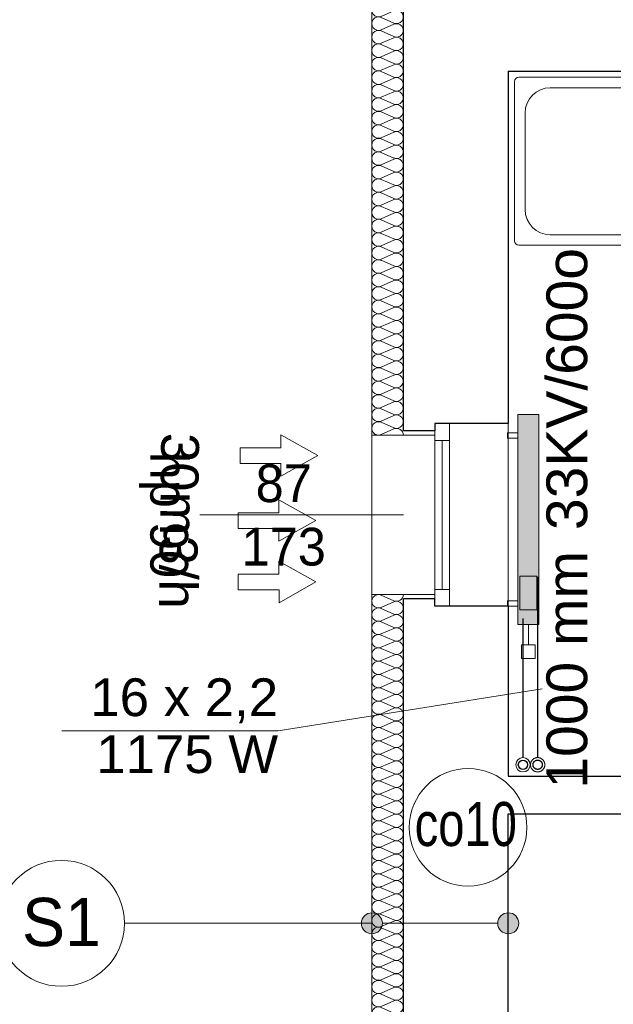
# Model space of a CAD drawing. Header units: millimetres. Extents: x -17429 to 155243, y -2908 to 188569.
# Tile 58 of 113: x -12739 to -9910, y 92619 to 97310. Entities that reach past the tile are written whole.
import ezdxf
from ezdxf.lldxf.tags import DXFTag

# ---------------------------------------------------------------- set-up
doc = ezdxf.new("R2010")
doc.units = ezdxf.units.MM
doc.header["$MEASUREMENT"] = 0
doc.linetypes.add('PHANTOM', pattern=[2.5, 1.25, -0.25, 0.25, -0.25, 0.25, -0.25])
doc.layers.get('0').update_dxf_attribs({"lineweight": 5})
for name, color, linetype in [('#opisy', 7, 'Continuous'), ('#podkład', 252, 'Continuous'), ('Arch ocieplenie', 252, 'Continuous'), ('Arch opisy', 252, 'Continuous'), ('INWENT wyposarzenie', 252, 'Continuous'), ('IS_Armatura_podłączeniowa_grz._dolnozas.', 255, 'SOLID'), ('IS_Armatura_Therm', 7, 'SOLID'), ('IS_Grafika', 7, 'SOLID'), ('IS_Grzejniki_Plan_rzut', 7, 'SOLID'), ('IS_Opisy_działek_Therm', 7, 'SOLID'), ('IS_Powrót', 5, 'DASH'), ('IS_Text_Odbiornikow_Therm', 7, 'Continuous'), ('IS_Zasilanie', 1, 'SOLID')]:
    doc.layers.add(name, color=color, linetype=linetype)
for name, color, linetype, lineweight in [('#piony', 7, 'Continuous', 5), ('Arch opisy_Nr_Pióra__1', 252, 'Continuous', 25), ('Arch opisy_Nr_Pióra__21', 252, 'Continuous', 13), ('INWENT OPISY_Nr_Pióra__21', 252, 'Continuous', 13), ('INWENT wyposarzenie_Nr_Pióra__5', 252, 'Continuous', 13), ('INWENT. OKNA_Nr_Pióra__5', 7, 'Continuous', 13), ('INWENT.ŚCIANY_Nr_Pióra__1', 252, 'Continuous', 25), ('INWENT.ŚCIANY_Nr_Pióra__21', 7, 'Continuous', 13)]:
    doc.layers.add(name, color=color, linetype=linetype, lineweight=lineweight)
doc.layers.add('arch izolacje_Nr_Pióra__3', color=7, linetype='Continuous', lineweight=13, true_color=0xff6600)
doc.layers.add('Arch ocieplenie_Nr_Pióra__22', color=7, linetype='Continuous', lineweight=9, true_color=0x7f7f7f)
doc.styles.add('ARIAL', font='arial.ttf', dxfattribs={"width": 0.75})
doc.styles.add('GENERATED_STYLE_2', font='txt')
doc.styles.add('GENERATED_STYLE_4', font='txt')
doc.styles.add('MtXpl_Arial', font='txt', dxfattribs={"height": 0.2})
doc.styles.get("Standard").update_dxf_attribs({"font": 'arial.ttf', "bigfont": 'BIGFONT.SHX'})
tags = doc.linetypes.add('DASH', pattern=[15, 10, -5]).pattern_tags.tags
tags[6:7] = [DXFTag(74, 4), DXFTag(75, 0), DXFTag(340, '0'), DXFTag(46, 0.0), DXFTag(50, 0.0), DXFTag(44, 0.0), DXFTag(45, 0.0)]
tags[4:5] = [DXFTag(74, 4), DXFTag(75, 0), DXFTag(340, '0'), DXFTag(46, 0.0), DXFTag(50, 0.0), DXFTag(44, 0.0), DXFTag(45, 0.0)]
tags = doc.linetypes.add('SOLID', pattern=[10, 10, 0]).pattern_tags.tags
tags[6:7] = [DXFTag(74, 4), DXFTag(75, 0), DXFTag(340, '0'), DXFTag(46, 0.0), DXFTag(50, 0.0), DXFTag(44, 0.0), DXFTag(45, 0.0)]
tags[4:5] = [DXFTag(74, 4), DXFTag(75, 0), DXFTag(340, '0'), DXFTag(46, 0.0), DXFTag(50, 0.0), DXFTag(44, 0.0), DXFTag(45, 0.0)]

# ---------------------------------------------------------------- blocks, each defined once
blk = doc.blocks.new('Izolacja cieplna 14_113', base_point=(-10910.9, 91465.9))
at = {"layer": 'Arch ocieplenie_Nr_Pióra__22', "linetype": 'Continuous'}
for p, q in [((-10955.6, 94541.8), (-11016.2, 94568.2)), ((-11016.2, 94510.1), (-10955.6, 94536.5)), ((-10955.6, 94478.5), (-11016.2, 94504.8)), ((-11016.2, 94446.8), (-10955.6, 94473.1)), ((-10955.6, 94415.1), (-11016.2, 94441.5)), ((-11016.2, 94383.4), (-10955.6, 94409.8)), ((-10955.6, 94351.7), (-11016.2, 94378.1)), ((-11016.2, 94320), (-10955.6, 94346.4)), ((-10955.6, 94288.4), (-11016.2, 94314.7)), ((-11016.2, 94256.7), (-10955.6, 94283)), ((-10955.6, 94225), (-11016.2, 94251.4)), ((-11016.2, 94193.3), (-10955.6, 94219.7)), ((-10955.6, 94161.6), (-11016.2, 94188)), ((-11016.2, 94129.9), (-10955.6, 94156.3)), ((-10955.6, 94098.3), (-11016.2, 94124.6)), ((-11016.2, 94066.6), (-10955.6, 94092.9)), ((-10955.6, 94034.9), (-11016.2, 94061.3)), ((-11016.2, 94003.2), (-10955.6, 94029.6)), ((-10955.6, 93971.5), (-11016.2, 93997.9)), ((-11016.2, 93939.8), (-10955.6, 93966.2)), ((-10955.6, 93908.2), (-11016.2, 93934.5)), ((-11016.2, 93876.5), (-10955.6, 93902.8)), ((-10955.6, 93844.8), (-11016.2, 93871.2)), ((-11016.2, 93813.1), (-10955.6, 93839.5)), ((-10955.6, 93781.4), (-11016.2, 93807.8)), ((-11016.2, 93749.7), (-10955.6, 93776.1)), ((-10955.6, 93718.1), (-11016.2, 93744.4)), ((-11016.2, 93686.4), (-10955.6, 93712.7)), ((-10955.6, 93654.7), (-11016.2, 93681)), ((-11016.2, 93623), (-10955.6, 93649.4)), ((-10955.6, 93591.3), (-11016.2, 93617.7)), ((-11016.2, 93559.6), (-10955.6, 93586)), ((-10955.6, 93528), (-11016.2, 93554.3)), ((-11016.2, 93496.3), (-10955.6, 93522.6)), ((-10955.6, 93464.6), (-11016.2, 93490.9)), ((-11016.2, 93432.9), (-10955.6, 93459.3)), ((-10955.6, 93401.2), (-11016.2, 93427.6)), ((-11016.2, 93369.5), (-10955.6, 93395.9)), ((-10955.6, 93337.9), (-11016.2, 93364.2)), ((-11016.2, 93306.2), (-10955.6, 93332.5)), ((-10955.6, 93274.5), (-11016.2, 93300.8)), ((-11016.2, 93242.8), (-10955.6, 93269.2)), ((-10955.6, 93211.1), (-11016.2, 93237.5)), ((-11016.2, 93179.4), (-10955.6, 93205.8)), ((-10955.6, 93147.8), (-11016.2, 93174.1)), ((-11016.2, 93116.1), (-10955.6, 93142.4)), ((-10955.6, 93084.4), (-11016.2, 93110.7)), ((-11016.2, 93052.7), (-10955.6, 93079.1)), ((-10955.6, 93021), (-11016.2, 93047.4)), ((-11016.2, 92989.3), (-10955.6, 93015.7)), ((-10955.6, 92957.6), (-11016.2, 92984)), ((-11016.2, 92926), (-10955.6, 92952.3)), ((-10955.6, 92894.3), (-11016.2, 92920.6)), ((-11016.2, 92862.6), (-10955.6, 92889)), ((-10955.6, 92830.9), (-11016.2, 92857.3)), ((-11016.2, 92799.2), (-10955.6, 92825.6)), ((-10955.6, 92767.5), (-11016.2, 92793.9)), ((-11016.2, 92735.9), (-10955.6, 92762.2)), ((-10955.6, 92704.2), (-11016.2, 92730.5)), ((-11016.2, 92672.5), (-10955.6, 92698.9)), ((-10955.6, 92640.8), (-11016.2, 92667.2)), ((-11016.2, 92609.1), (-10955.6, 92635.5)), ((-10955.6, 92577.4), (-11016.2, 92603.8)), ((-11016.2, 92545.8), (-10955.6, 92572.1)), ((-10955.6, 92514.1), (-11016.2, 92540.4)), ((-11016.2, 92482.4), (-10955.6, 92508.8)), ((-10955.6, 92450.7), (-11016.2, 92477.1)), ((-11016.2, 92419), (-10955.6, 92445.4)), ((-10955.6, 92387.3), (-11016.2, 92413.7)), ((-11016.2, 92355.7), (-10955.6, 92382)), ((-10955.6, 92324), (-11016.2, 92350.3)), ((-11016.2, 92292.3), (-10955.6, 92318.7)), ((-10955.6, 92260.6), (-11016.2, 92287)), ((-11016.2, 92228.9), (-10955.6, 92255.3)), ((-10955.6, 92197.2), (-11016.2, 92223.6)), ((-11016.2, 92165.6), (-10955.6, 92191.9)), ((-10955.6, 92133.9), (-11016.2, 92160.2)), ((-11016.2, 92102.2), (-10955.6, 92128.6)), ((-10955.6, 92070.5), (-11016.2, 92096.9)), ((-11016.2, 92038.8), (-10955.6, 92065.2)), ((-10955.6, 92007.1), (-11016.2, 92033.5)), ((-11016.2, 91975.5), (-10955.6, 92001.8)), ((-10955.6, 91943.8), (-11016.2, 91970.1)), ((-11016.2, 91912.1), (-10955.6, 91938.4)), ((-10955.6, 91880.4), (-11016.2, 91906.8)), ((-11016.2, 91848.7), (-10955.6, 91875.1)), ((-10955.6, 91817), (-11016.2, 91843.4)), ((-11016.2, 91785.4), (-10955.6, 91811.7)), ((-10955.6, 91753.7), (-11016.2, 91780)), ((-11016.2, 91722), (-10955.6, 91748.3)), ((-10955.6, 91690.3), (-11016.2, 91716.7)), ((-11016.2, 91658.6), (-10955.6, 91685)), ((-10955.6, 91626.9), (-11016.2, 91653.3)), ((-11016.2, 91595.3), (-10955.6, 91621.6)), ((-10955.6, 91563.6), (-11016.2, 91589.9)), ((-11016.2, 91531.9), (-10955.6, 91558.2)), ((-10955.6, 91500.2), (-11016.2, 91526.6)), ((-11016.2, 91468.5), (-10955.6, 91494.9))]:
    blk.add_line(p, q, dxfattribs=at)
for centre, start_param, end_param in [((-11029, 94539.2), 4.299595, 8.266775), ((-10942.8, 94570.9), 1.158004, 3.141593), ((-10942.8, 94507.5), 1.158004, 5.125183), ((-11029, 94475.8), 4.299595, 8.266775), ((-11029, 94412.4), 4.299595, 8.266775), ((-10942.8, 94444.1), 1.158004, 5.125183), ((-10942.8, 94380.8), 1.158004, 5.125183), ((-11029, 94349.1), 4.299595, 8.266775), ((-10942.8, 94317.4), 1.158004, 5.125183), ((-11029, 94285.7), 4.299595, 8.266775), ((-11029, 94222.3), 4.299595, 8.266775), ((-10942.8, 94254), 1.158004, 5.125183), ((-10942.8, 94190.6), 1.158004, 5.125183), ((-11029, 94159), 4.299595, 8.266775), ((-10942.8, 94127.3), 1.158004, 5.125183), ((-11029, 94095.6), 4.299595, 8.266775), ((-11029, 94032.2), 4.299595, 8.266775), ((-10942.8, 94063.9), 1.158004, 5.125183), ((-10942.8, 94000.5), 1.158004, 5.125183), ((-11029, 93968.9), 4.299595, 8.266775), ((-10942.8, 93937.2), 1.158004, 5.125183), ((-11029, 93905.5), 4.299595, 8.266775), ((-11029, 93842.1), 4.299595, 8.266775), ((-10942.8, 93873.8), 1.158004, 5.125183), ((-10942.8, 93810.4), 1.158004, 5.125183), ((-11029, 93778.8), 4.299595, 8.266775), ((-11029, 93715.4), 4.299595, 8.266775), ((-10942.8, 93747.1), 1.158004, 5.125183), ((-10942.8, 93683.7), 1.158004, 5.125183), ((-11029, 93652), 4.299595, 8.266775), ((-10942.8, 93620.3), 1.158004, 5.125183), ((-11029, 93588.7), 4.299595, 8.266775), ((-11029, 93525.3), 4.299595, 8.266775), ((-10942.8, 93557), 1.158004, 5.125183), ((-10942.8, 93493.6), 1.158004, 5.125183), ((-11029, 93461.9), 4.299595, 8.266775), ((-10942.8, 93430.2), 1.158004, 5.125183), ((-11029, 93398.6), 4.299595, 8.266775), ((-11029, 93335.2), 4.299595, 8.266775), ((-10942.8, 93366.9), 1.158004, 5.125183), ((-10942.8, 93303.5), 1.158004, 5.125183), ((-11029, 93271.8), 4.299595, 8.266775), ((-10942.8, 93240.1), 1.158004, 5.125183), ((-11029, 93208.5), 4.299595, 8.266775), ((-11029, 93145.1), 4.299595, 8.266775), ((-10942.8, 93176.8), 1.158004, 5.125183), ((-10942.8, 93113.4), 1.158004, 5.125183), ((-11029, 93081.7), 4.299595, 8.266775), ((-10942.8, 93050), 1.158004, 5.125183), ((-11029, 93018.4), 4.299595, 8.266775), ((-11029, 92955), 4.299595, 8.266775), ((-10942.8, 92986.7), 1.158004, 5.125183), ((-10942.8, 92923.3), 1.158004, 5.125183), ((-11029, 92891.6), 4.299595, 8.266775), ((-10942.8, 92859.9), 1.158004, 5.125183), ((-11029, 92828.3), 4.299595, 8.266775), ((-11029, 92764.9), 4.299595, 8.266775), ((-10942.8, 92796.6), 1.158004, 5.125183), ((-10942.8, 92733.2), 1.158004, 5.125183), ((-11029, 92701.5), 4.299595, 8.266775), ((-10942.8, 92669.8), 1.158004, 5.125183), ((-11029, 92638.2), 4.299595, 8.266775), ((-10942.8, 92606.5), 1.158004, 5.125183), ((-11029, 92574.8), 4.299595, 8.266775), ((-10942.8, 92543.1), 1.158004, 5.125183), ((-11029, 92511.4), 4.299595, 8.266775), ((-11029, 92448), 4.299595, 8.266775), ((-10942.8, 92479.7), 1.158004, 5.125183), ((-10942.8, 92416.4), 1.158004, 5.125183), ((-11029, 92384.7), 4.299595, 8.266775), ((-10942.8, 92353), 1.158004, 5.125183), ((-11029, 92321.3), 4.299595, 8.266775), ((-11029, 92257.9), 4.299595, 8.266775), ((-10942.8, 92289.6), 1.158004, 5.125183), ((-10942.8, 92226.3), 1.158004, 5.125183), ((-11029, 92194.6), 4.299595, 8.266775), ((-10942.8, 92162.9), 1.158004, 5.125183), ((-11029, 92131.2), 4.299595, 8.266775), ((-11029, 92067.8), 4.299595, 8.266775), ((-10942.8, 92099.5), 1.158004, 5.125183), ((-10942.8, 92036.2), 1.158004, 5.125183), ((-11029, 92004.5), 4.299595, 8.266775), ((-10942.8, 91972.8), 1.158004, 5.125183), ((-11029, 91941.1), 4.299595, 8.266775), ((-11029, 91877.7), 4.299595, 8.266775), ((-10942.8, 91909.4), 1.158004, 5.125183), ((-10942.8, 91846.1), 1.158004, 5.125183), ((-11029, 91814.4), 4.299595, 8.266775), ((-10942.8, 91782.7), 1.158004, 5.125183), ((-11029, 91751), 4.299595, 8.266775), ((-11029, 91687.6), 4.299595, 8.266775), ((-10942.8, 91719.3), 1.158004, 5.125183), ((-10942.8, 91656), 1.158004, 5.125183), ((-11029, 91624.3), 4.299595, 8.266775), ((-10942.8, 91592.6), 1.158004, 5.125183), ((-11029, 91560.9), 4.299595, 8.266775), ((-11029, 91497.5), 4.299595, 8.266775), ((-10942.8, 91529.2), 1.158004, 5.125183), ((-10942.8, 91465.9), 3.141593, 5.125182)]:
    blk.add_ellipse(centre, major_axis=(-31.9, 0), ratio=0.993165, start_param=start_param, end_param=end_param, dxfattribs=at)
blk = doc.blocks.new('Izolacja cieplna 14_114', base_point=(-10910.9, 95330.9))
at = {"layer": 'Arch ocieplenie_Nr_Pióra__22', "linetype": 'Continuous'}
for p, q in [((-10955.6, 99351.4), (-11016.2, 99378.2)), ((-11016.2, 99319.3), (-10955.6, 99346)), ((-10955.6, 99287.1), (-11016.2, 99313.9)), ((-11016.2, 99255), (-10955.6, 99281.7)), ((-10955.6, 99222.8), (-11016.2, 99249.6)), ((-11016.2, 99190.7), (-10955.6, 99217.4)), ((-10955.6, 99158.6), (-11016.2, 99185.3)), ((-11016.2, 99126.4), (-10955.6, 99153.2)), ((-10955.6, 99094.3), (-11016.2, 99121)), ((-11016.2, 99062.1), (-10955.6, 99088.9)), ((-10955.6, 99030), (-11016.2, 99056.7)), ((-11016.2, 98997.8), (-10955.6, 99024.6)), ((-10955.6, 98965.7), (-11016.2, 98992.4)), ((-11016.2, 98933.6), (-10955.6, 98960.3)), ((-10955.6, 98901.4), (-11016.2, 98928.2)), ((-11016.2, 98869.3), (-10955.6, 98896)), ((-10955.6, 98837.1), (-11016.2, 98863.9)), ((-11016.2, 98805), (-10955.6, 98831.7)), ((-10955.6, 98772.8), (-11016.2, 98799.6)), ((-11016.2, 98740.7), (-10955.6, 98767.4)), ((-10955.6, 98708.6), (-11016.2, 98735.3)), ((-11016.2, 98676.4), (-10955.6, 98703.2)), ((-10955.6, 98644.3), (-11016.2, 98671)), ((-11016.2, 98612.1), (-10955.6, 98638.9)), ((-10955.6, 98580), (-11016.2, 98606.7)), ((-11016.2, 98547.8), (-10955.6, 98574.6)), ((-10955.6, 98515.7), (-11016.2, 98542.4)), ((-11016.2, 98483.6), (-10955.6, 98510.3)), ((-10955.6, 98451.4), (-11016.2, 98478.2)), ((-11016.2, 98419.3), (-10955.6, 98446)), ((-10955.6, 98387.1), (-11016.2, 98413.9)), ((-11016.2, 98355), (-10955.6, 98381.7)), ((-10955.6, 98322.8), (-11016.2, 98349.6)), ((-11016.2, 98290.7), (-10955.6, 98317.4)), ((-10955.6, 98258.6), (-11016.2, 98285.3)), ((-11016.2, 98226.4), (-10955.6, 98253.2)), ((-10955.6, 98194.3), (-11016.2, 98221)), ((-11016.2, 98162.1), (-10955.6, 98188.9)), ((-10955.6, 98130), (-11016.2, 98156.7)), ((-11016.2, 98097.8), (-10955.6, 98124.6)), ((-10955.6, 98065.7), (-11016.2, 98092.4)), ((-11016.2, 98033.6), (-10955.6, 98060.3)), ((-10955.6, 98001.4), (-11016.2, 98028.2)), ((-11016.2, 97969.3), (-10955.6, 97996)), ((-10955.6, 97937.1), (-11016.2, 97963.9)), ((-11016.2, 97905), (-10955.6, 97931.7)), ((-10955.6, 97872.8), (-11016.2, 97899.6)), ((-11016.2, 97840.7), (-10955.6, 97867.4)), ((-10955.6, 97808.6), (-11016.2, 97835.3)), ((-11016.2, 97776.4), (-10955.6, 97803.2)), ((-10955.6, 97744.3), (-11016.2, 97771)), ((-11016.2, 97712.1), (-10955.6, 97738.9)), ((-10955.6, 97680), (-11016.2, 97706.7)), ((-11016.2, 97647.8), (-10955.6, 97674.6)), ((-10955.6, 97615.7), (-11016.2, 97642.4)), ((-11016.2, 97583.6), (-10955.6, 97610.3)), ((-10955.6, 97551.4), (-11016.2, 97578.2)), ((-11016.2, 97519.3), (-10955.6, 97546)), ((-10955.6, 97487.1), (-11016.2, 97513.9)), ((-11016.2, 97455), (-10955.6, 97481.7)), ((-10955.6, 97422.8), (-11016.2, 97449.6)), ((-11016.2, 97390.7), (-10955.6, 97417.4)), ((-10955.6, 97358.6), (-11016.2, 97385.3)), ((-11016.2, 97326.4), (-10955.6, 97353.2)), ((-10955.6, 97294.3), (-11016.2, 97321)), ((-11016.2, 97262.1), (-10955.6, 97288.9)), ((-10955.6, 97230), (-11016.2, 97256.7)), ((-11016.2, 97197.8), (-10955.6, 97224.6)), ((-10955.6, 97165.7), (-11016.2, 97192.4)), ((-11016.2, 97133.6), (-10955.6, 97160.3)), ((-10955.6, 97101.4), (-11016.2, 97128.2)), ((-11016.2, 97069.3), (-10955.6, 97096)), ((-10955.6, 97037.1), (-11016.2, 97063.9)), ((-11016.2, 97005), (-10955.6, 97031.7)), ((-10955.6, 96972.8), (-11016.2, 96999.6)), ((-11016.2, 96940.7), (-10955.6, 96967.4)), ((-10955.6, 96908.6), (-11016.2, 96935.3)), ((-11016.2, 96876.4), (-10955.6, 96903.2)), ((-10955.6, 96844.3), (-11016.2, 96871)), ((-11016.2, 96812.1), (-10955.6, 96838.9)), ((-10955.6, 96780), (-11016.2, 96806.7)), ((-11016.2, 96747.8), (-10955.6, 96774.6)), ((-10955.6, 96715.7), (-11016.2, 96742.4)), ((-11016.2, 96683.6), (-10955.6, 96710.3)), ((-10955.6, 96651.4), (-11016.2, 96678.2)), ((-11016.2, 96619.3), (-10955.6, 96646)), ((-10955.6, 96587.1), (-11016.2, 96613.9)), ((-11016.2, 96555), (-10955.6, 96581.7)), ((-10955.6, 96522.8), (-11016.2, 96549.6)), ((-11016.2, 96490.7), (-10955.6, 96517.4)), ((-10955.6, 96458.6), (-11016.2, 96485.3)), ((-11016.2, 96426.4), (-10955.6, 96453.2)), ((-10955.6, 96394.3), (-11016.2, 96421)), ((-11016.2, 96362.1), (-10955.6, 96388.9)), ((-10955.6, 96330), (-11016.2, 96356.7)), ((-11016.2, 96297.8), (-10955.6, 96324.6)), ((-10955.6, 96265.7), (-11016.2, 96292.4)), ((-11016.2, 96233.6), (-10955.6, 96260.3)), ((-10955.6, 96201.4), (-11016.2, 96228.2)), ((-11016.2, 96169.3), (-10955.6, 96196)), ((-10955.6, 96137.1), (-11016.2, 96163.9)), ((-11016.2, 96105), (-10955.6, 96131.7)), ((-10955.6, 96072.8), (-11016.2, 96099.6)), ((-11016.2, 96040.7), (-10955.6, 96067.4)), ((-10955.6, 96008.6), (-11016.2, 96035.3)), ((-11016.2, 95976.4), (-10955.6, 96003.2)), ((-10955.6, 95944.3), (-11016.2, 95971)), ((-11016.2, 95912.1), (-10955.6, 95938.9)), ((-10955.6, 95880), (-11016.2, 95906.7)), ((-11016.2, 95847.8), (-10955.6, 95874.6)), ((-10955.6, 95815.7), (-11016.2, 95842.4)), ((-11016.2, 95783.6), (-10955.6, 95810.3)), ((-10955.6, 95751.4), (-11016.2, 95778.2)), ((-11016.2, 95719.3), (-10955.6, 95746)), ((-10955.6, 95687.1), (-11016.2, 95713.9)), ((-11016.2, 95655), (-10955.6, 95681.7)), ((-10955.6, 95622.8), (-11016.2, 95649.6)), ((-11016.2, 95590.7), (-10955.6, 95617.4)), ((-10955.6, 95558.6), (-11016.2, 95585.3)), ((-11016.2, 95526.4), (-10955.6, 95553.2)), ((-10955.6, 95494.3), (-11016.2, 95521)), ((-11016.2, 95462.1), (-10955.6, 95488.9)), ((-10955.6, 95430), (-11016.2, 95456.7)), ((-11016.2, 95397.8), (-10955.6, 95424.6)), ((-10955.6, 95365.7), (-11016.2, 95392.4)), ((-11016.2, 95333.6), (-10955.6, 95360.3))]:
    blk.add_line(p, q, dxfattribs=at)
for centre, start_param, end_param in [((-11029, 99348.7), 5.870392, 9.837571), ((-10942.8, 99380.9), 2.7288, 4.712389), ((-11029, 99284.4), 5.870392, 9.837571), ((-10942.8, 99316.6), 2.7288, 6.695979), ((-10942.8, 99252.3), 2.7288, 6.695979), ((-11029, 99220.1), 5.870392, 9.837571), ((-11029, 99155.9), 5.870392, 9.837571), ((-10942.8, 99188), 2.7288, 6.695979), ((-10942.8, 99123.7), 2.7288, 6.695979), ((-11029, 99091.6), 5.870392, 9.837571), ((-10942.8, 99059.4), 2.7288, 6.695979), ((-11029, 99027.3), 5.870392, 9.837571), ((-11029, 98963), 5.870392, 9.837571), ((-10942.8, 98995.1), 2.7288, 6.695979), ((-10942.8, 98930.9), 2.7288, 6.695979), ((-11029, 98898.7), 5.870392, 9.837571), ((-10942.8, 98866.6), 2.7288, 6.695979), ((-11029, 98834.4), 5.870392, 9.837571), ((-11029, 98770.1), 5.870392, 9.837571), ((-10942.8, 98802.3), 2.7288, 6.695979), ((-10942.8, 98738), 2.7288, 6.695979), ((-11029, 98705.9), 5.870392, 9.837571), ((-10942.8, 98673.7), 2.7288, 6.695979), ((-11029, 98641.6), 5.870392, 9.837571), ((-10942.8, 98609.4), 2.7288, 6.695979), ((-11029, 98577.3), 5.870392, 9.837571), ((-10942.8, 98545.1), 2.7288, 6.695979), ((-11029, 98513), 5.870392, 9.837571), ((-11029, 98448.7), 5.870392, 9.837571), ((-10942.8, 98480.9), 2.7288, 6.695979), ((-10942.8, 98416.6), 2.7288, 6.695979), ((-11029, 98384.4), 5.870392, 9.837571), ((-10942.8, 98352.3), 2.7288, 6.695979), ((-11029, 98320.1), 5.870392, 9.837571), ((-11029, 98255.9), 5.870392, 9.837571), ((-10942.8, 98288), 2.7288, 6.695979), ((-10942.8, 98223.7), 2.7288, 6.695979), ((-11029, 98191.6), 5.870392, 9.837571), ((-10942.8, 98159.4), 2.7288, 6.695979), ((-11029, 98127.3), 5.870392, 9.837571), ((-10942.8, 98095.1), 2.7288, 6.695979), ((-11029, 98063), 5.870392, 9.837571), ((-10942.8, 98030.9), 2.7288, 6.695979), ((-11029, 97998.7), 5.870392, 9.837571), ((-11029, 97934.4), 5.870392, 9.837571), ((-10942.8, 97966.6), 2.7288, 6.695979), ((-10942.8, 97902.3), 2.7288, 6.695979), ((-11029, 97870.1), 5.870392, 9.837571), ((-10942.8, 97838), 2.7288, 6.695979), ((-11029, 97805.9), 5.870392, 9.837571), ((-11029, 97741.6), 5.870392, 9.837571), ((-10942.8, 97773.7), 2.7288, 6.695979), ((-10942.8, 97709.4), 2.7288, 6.695979), ((-11029, 97677.3), 5.870392, 9.837571), ((-10942.8, 97645.1), 2.7288, 6.695979), ((-11029, 97613), 5.870392, 9.837571), ((-11029, 97548.7), 5.870392, 9.837571), ((-10942.8, 97580.9), 2.7288, 6.695979), ((-10942.8, 97516.6), 2.7288, 6.695979), ((-11029, 97484.4), 5.870392, 9.837571), ((-11029, 97420.1), 5.870392, 9.837571), ((-10942.8, 97452.3), 2.7288, 6.695979), ((-10942.8, 97388), 2.7288, 6.695979), ((-11029, 97355.9), 5.870392, 9.837571), ((-10942.8, 97323.7), 2.7288, 6.695979), ((-11029, 97291.6), 5.870392, 9.837571), ((-11029, 97227.3), 5.870392, 9.837571), ((-10942.8, 97259.4), 2.7288, 6.695979), ((-10942.8, 97195.1), 2.7288, 6.695979), ((-11029, 97163), 5.870392, 9.837571), ((-10942.8, 97130.9), 2.7288, 6.695979), ((-11029, 97098.7), 5.870392, 9.837571), ((-11029, 97034.4), 5.870392, 9.837571), ((-10942.8, 97066.6), 2.7288, 6.695979), ((-10942.8, 97002.3), 2.7288, 6.695979), ((-11029, 96970.1), 5.870392, 9.837571), ((-10942.8, 96938), 2.7288, 6.695979), ((-11029, 96905.9), 5.870392, 9.837571), ((-10942.8, 96873.7), 2.7288, 6.695979), ((-11029, 96841.6), 5.870392, 9.837571), ((-10942.8, 96809.4), 2.7288, 6.695979), ((-11029, 96777.3), 5.870392, 9.837571), ((-11029, 96713), 5.870392, 9.837571), ((-10942.8, 96745.1), 2.7288, 6.695979), ((-10942.8, 96680.9), 2.7288, 6.695979), ((-11029, 96648.7), 5.870392, 9.837571), ((-10942.8, 96616.6), 2.7288, 6.695979), ((-11029, 96584.4), 5.870392, 9.837571), ((-11029, 96520.1), 5.870392, 9.837571), ((-10942.8, 96552.3), 2.7288, 6.695979), ((-10942.8, 96488), 2.7288, 6.695979), ((-11029, 96455.9), 5.870392, 9.837571), ((-10942.8, 96423.7), 2.7288, 6.695979), ((-11029, 96391.6), 5.870392, 9.837571), ((-10942.8, 96359.4), 2.7288, 6.695979), ((-11029, 96327.3), 5.870392, 9.837571), ((-10942.8, 96295.1), 2.7288, 6.695979), ((-11029, 96263), 5.870392, 9.837571), ((-11029, 96198.7), 5.870392, 9.837571), ((-10942.8, 96230.9), 2.7288, 6.695979), ((-10942.8, 96166.6), 2.7288, 6.695979), ((-11029, 96134.4), 5.870392, 9.837571), ((-10942.8, 96102.3), 2.7288, 6.695979), ((-11029, 96070.1), 5.870392, 9.837571), ((-11029, 96005.9), 5.870392, 9.837571), ((-10942.8, 96038), 2.7288, 6.695979), ((-10942.8, 95973.7), 2.7288, 6.695979), ((-11029, 95941.6), 5.870392, 9.837571), ((-10942.8, 95909.4), 2.7288, 6.695979), ((-11029, 95877.3), 5.870392, 9.837571), ((-11029, 95813), 5.870392, 9.837571), ((-10942.8, 95845.1), 2.7288, 6.695979), ((-10942.8, 95780.9), 2.7288, 6.695979), ((-11029, 95748.7), 5.870392, 9.837571), ((-11029, 95684.4), 5.870392, 9.837571), ((-10942.8, 95716.6), 2.7288, 6.695979), ((-10942.8, 95652.3), 2.7288, 6.695979), ((-11029, 95620.1), 5.870392, 9.837571), ((-10942.8, 95588), 2.7288, 6.695979), ((-11029, 95555.9), 5.870392, 9.837571), ((-11029, 95491.6), 5.870392, 9.837571), ((-10942.8, 95523.7), 2.7288, 6.695979), ((-10942.8, 95459.4), 2.7288, 6.695979), ((-11029, 95427.3), 5.870392, 9.837571), ((-10942.8, 95395.1), 2.7288, 6.695979), ((-11029, 95363), 5.870392, 9.837571), ((-10942.8, 95330.9), 4.712389, 6.695979)]:
    blk.add_ellipse(centre, major_axis=(0, 32.1), ratio=0.992498, start_param=start_param, end_param=end_param, dxfattribs=at)
blk = doc.blocks.new('Symbol Brodzik 14_238', base_point=(-10380.9, 97035.9))
at = {"layer": 'INWENT wyposarzenie_Nr_Pióra__5', "color": 252, "linetype": 'Continuous'}
for p, q in [((-10360.9, 97035.8), (-9600.9, 97035.8)), ((-10380.9, 96255.8), (-10380.9, 97015.8)), ((-10210.9, 96985.8), (-9750.9, 96985.8)), ((-9580.9, 96255.8), (-9580.9, 97015.8)), ((-10330.9, 96405.8), (-10330.9, 96865.8)), ((-9792.3, 96838.2), (-9792.3, 96869.9)), ((-9630.9, 96405.8), (-9630.9, 96865.8)), ((-9806.1, 96824.4), (-9837.8, 96824.4)), ((-9792.3, 96778.9), (-9792.3, 96810.6)), ((-9746.8, 96824.4), (-9778.5, 96824.4)), ((-10210.9, 96285.8), (-9750.9, 96285.8)), ((-10360.9, 96235.8), (-9600.9, 96235.8))]:
    blk.add_line(p, q, dxfattribs=at)
for radius in [35, 25]:
    blk.add_circle((-9792.3, 96824.4), radius, dxfattribs=at)
for centre, radius, start, end in [((-10360.9, 97015.8), 20, 90, 180), ((-9600.9, 97015.8), 20, 0, 90), ((-10210.9, 96865.8), 120, 90, 180), ((-9750.9, 96865.8), 120, 0, 90), ((-10210.9, 96405.8), 120, 180, 270), ((-9750.9, 96405.8), 120, 270, 0), ((-10360.9, 96255.8), 20, 180, 270), ((-9600.9, 96255.8), 20, 270, 0)]:
    blk.add_arc(centre, radius, start, end, dxfattribs=at)
blk = doc.blocks.new('Linia_106', base_point=(-11060.9, 93004.8))
at = {"layer": 'Arch opisy_Nr_Pióra__21', "linetype": 'Continuous'}
blk.add_line((-11060.9, 93004.8), (-12240, 93004.8), dxfattribs=at)
blk.add_circle((-12540, 93004.8), 300, dxfattribs=at)
blk = doc.blocks.new('Linia_107', base_point=(-10410.9, 93004.8))
at = {"layer": 'Arch opisy_Nr_Pióra__21', "linetype": 'Continuous'}
for points in [[(-11010.9, 93004.8), (-11014.7, 93023.9), (-11025.6, 93040.2), (-11041.8, 93051), (-11060.9, 93054.8), (-11080.1, 93051), (-11096.3, 93040.2), (-11107.1, 93023.9), (-11110.9, 93004.8), (-11107.1, 92985.7), (-11096.3, 92969.5), (-11080.1, 92958.6), (-11060.9, 92954.8), (-11041.8, 92958.6), (-11025.6, 92969.5), (-11014.7, 92985.7)], [(-10360.9, 93004.8), (-10364.7, 93023.9), (-10375.6, 93040.2), (-10391.8, 93051), (-10410.9, 93054.8), (-10430.1, 93051), (-10446.3, 93040.2), (-10457.1, 93023.9), (-10460.9, 93004.8), (-10457.1, 92985.7), (-10446.3, 92969.5), (-10430.1, 92958.6), (-10410.9, 92954.8), (-10391.8, 92958.6), (-10375.6, 92969.5), (-10364.7, 92985.7)]]:
    blk.add_hatch(color=256, dxfattribs=at).paths.add_polyline_path(points, flags=0)
blk.add_line((-10460.9, 93004.8), (-11010.9, 93004.8), dxfattribs=at)
for centre in [(-11060.9, 93004.8), (-10410.9, 93004.8)]:
    blk.add_circle(centre, 50, dxfattribs=at)
blk = doc.blocks.new('parter')
at = {"layer": 'arch izolacje_Nr_Pióra__3', "color": 252, "linetype": 'Continuous'}
for p, q in [((-11060.9, 91315.9), (-11060.9, 103245.9)), ((-11060.9, 95330.9), (-11060.9, 99430.9)), ((-10760.9, 95330.9), (-11060.9, 95330.9)), ((-11060.9, 91315.9), (-11060.9, 94570.9)), ((-11060.9, 94570.9), (-10760.9, 94570.9))]:
    blk.add_line(p, q, dxfattribs=at)
at = {"layer": 'INWENT OPISY_Nr_Pióra__21', "color": 252, "linetype": 'Continuous'}
blk.add_line((-10910.9, 94950.9), (-11880.9, 94950.9), dxfattribs=at)
at = {"layer": 'INWENT. OKNA_Nr_Pióra__5', "color": 252, "linetype": 'Continuous'}
for p, q in [((-10760.9, 95385.9), (-10760.9, 94515.9)), ((-10760.9, 95385.9), (-10690.9, 95385.9)), ((-10690.9, 94515.9), (-10690.9, 95385.9)), ((-10760.9, 95305.9), (-10690.9, 95305.9)), ((-10725.9, 95305.9), (-10725.9, 94595.9)), ((-10760.9, 94595.9), (-10690.9, 94595.9)), ((-10760.9, 94515.9), (-10690.9, 94515.9))]:
    blk.add_line(p, q, dxfattribs=at)
at = {"layer": 'INWENT.ŚCIANY_Nr_Pióra__1', "color": 252, "linetype": 'Continuous'}
for p, q in [((-10910.9, 95350.9), (-10910.9, 99410.9)), ((-10410.9, 97065.9), (-10410.9, 95385.9)), ((-10410.9, 97065.9), (-9535.9, 97065.9)), ((-10410.9, 95385.9), (-10760.9, 95385.9)), ((-10760.9, 95385.9), (-10760.9, 95350.9)), ((-10760.9, 95350.9), (-10910.9, 95350.9)), ((-10760.9, 94550.9), (-10910.9, 94550.9)), ((-10910.9, 91465.9), (-10910.9, 94550.9)), ((-10760.9, 94515.9), (-10760.9, 94550.9)), ((-10410.9, 94515.9), (-10760.9, 94515.9)), ((-10410.9, 94515.9), (-10410.9, 93705.9)), ((-10410.9, 93705.9), (-6725.9, 93705.9)), ((-10410.9, 91965.9), (-10410.9, 93525.9)), ((-10410.9, 93525.9), (-6485.9, 93525.9))]:
    blk.add_line(p, q, dxfattribs=at)
at = {"layer": 'INWENT.ŚCIANY_Nr_Pióra__21', "color": 252, "linetype": 'Continuous'}
blk.add_line((-10410.9, 94515.9), (-10410.9, 95385.9), dxfattribs=at)
at = {"layer": 'Arch ocieplenie', "color": 252, "linetype": 'Continuous', "lineweight": 9}
for name, p in [('Izolacja cieplna 14_114', (-10910.9, 95330.9)), ('Izolacja cieplna 14_113', (-10910.9, 91465.9))]:
    blk.add_blockref(name, p, dxfattribs=at)
at = {"layer": 'Arch opisy', "color": 252, "linetype": 'Continuous'}
for name, p in [('Linia_106', (-11060.9, 93004.8)), ('Linia_107', (-10410.9, 93004.8))]:
    blk.add_blockref(name, p, dxfattribs=at)
at = {"layer": 'INWENT wyposarzenie', "color": 252, "linetype": 'Continuous', "lineweight": 9}
blk.add_blockref('Symbol Brodzik 14_238', (-10380.9, 97035.9), dxfattribs=at)
at = {"layer": 'Arch opisy_Nr_Pióra__1', "color": 252, "linetype": 'Continuous', "insert": (-12540, 93126.2), "char_height": 230, "attachment_point": 2, "style": 'GENERATED_STYLE_4'}
blk.add_mtext('{S1}', dxfattribs=at)
at = {"layer": 'INWENT OPISY_Nr_Pióra__21', "color": 252, "linetype": 'Continuous', "insert": (-11936.6, 94950.9), "char_height": 180, "attachment_point": 2, "rotation": 270, "style": 'GENERATED_STYLE_2'}
blk.add_mtext('{hp 90}', dxfattribs=at)
at = {"layer": 'INWENT OPISY_Nr_Pióra__21', "color": 252, "linetype": 'Continuous', "insert": (-11480.9, 95191.7), "char_height": 180, "width": 1346.334, "attachment_point": 2, "line_spacing_factor": 1.007146, "style": 'GENERATED_STYLE_2'}
blk.add_mtext('{87\\P173}', dxfattribs=at)
blk = doc.blocks.new('E210168')
at = {"color": 7, "lineweight": 13}
for p, q in [((19.41, 19.75), (19.41, 13.6)), ((19.41, 19.75), (36.98, 9.88)), ((19.41, 0), (36.98, 9.88)), ((19.41, 6.15), (19.41, 0))]:
    blk.add_line(p, q, dxfattribs=at)
blk.add_lwpolyline([(19.41, 13.6), (0, 13.6), (0, 6.15), (19.41, 6.15)], dxfattribs=at)

msp = doc.modelspace()

# ---------------------------------------------------------------- linework, layer by layer
at = {"layer": '#piony', "color": 7}
msp.add_circle((-10602.5, 93462), 280.2, dxfattribs=at)
at = {"layer": 'IS_Armatura_podłączeniowa_grz._dolnozas.', "color": 7, "lineweight": 0, "ltscale": 10}
for p, q in [((-10355.1, 94658.6), (-10355.1, 94498.6)), ((-10275.1, 94658.6), (-10355.1, 94658.6)), ((-10275.1, 94498.6), (-10275.1, 94658.6)), ((-10355.1, 94498.6), (-10275.1, 94498.6))]:
    msp.add_line(p, q, dxfattribs=at)
at = {"layer": 'IS_Armatura_Therm', "color": 7, "lineweight": 0, "ltscale": 10}
for p, q in [((-10315.1, 94428.6), (-10315.1, 94331.1)), ((-10347.6, 94331.1), (-10347.6, 94266.1)), ((-10282.6, 94331.1), (-10347.6, 94331.1)), ((-10282.6, 94266.1), (-10282.6, 94331.1)), ((-10347.6, 94266.1), (-10282.6, 94266.1))]:
    msp.add_line(p, q, dxfattribs=at)
at = {"layer": 'IS_Grzejniki_Plan_rzut', "color": 252, "lineweight": 0, "ltscale": 10}
for p, q in [((-10365.1, 95428.6), (-10365.1, 94428.6)), ((-10265.1, 95428.6), (-10365.1, 95428.6)), ((-10265.1, 94428.6), (-10265.1, 95428.6)), ((-10365.1, 95341.1), (-10415.1, 95341.1)), ((-10415.1, 95341.1), (-10415.1, 95316.1)), ((-10415.1, 95316.1), (-10365.1, 95316.1)), ((-10415.1, 94516.1), (-10415.1, 94541.1)), ((-10415.1, 94541.1), (-10365.1, 94541.1)), ((-10365.1, 94516.1), (-10415.1, 94516.1)), ((-10365.1, 94428.6), (-10265.1, 94428.6))]:
    msp.add_line(p, q, dxfattribs=at)
at = {"layer": 'IS_Grzejniki_Plan_rzut', "color": 252, "linetype": 'Continuous', "lineweight": 0, "ltscale": 10, "extrusion": (0, 0, -1)}
for points in [[(10265.1, 94428.6), (10365.1, 95428.6), (10365.1, 94428.6)], [(10365.1, 95428.6), (10265.1, 94428.6), (10265.1, 95428.6)]]:
    msp.add_solid(points, dxfattribs=at)
at = {"layer": 'IS_Opisy_działek_Therm', "color": 7, "lineweight": 5, "ltscale": 10}
for p, q in [((-10249.4, 94121.8), (-11507.6, 93922.5)), ((-11507.6, 93922.5), (-12537.6, 93922.5))]:
    msp.add_line(p, q, dxfattribs=at)
at = {"layer": 'IS_Powrót', "color": 5, "lineweight": 30, "ltscale": 20}
msp.add_line((-10340.9, 94456.5), (-10340.9, 93794.4), dxfattribs=at)
at = {"layer": 'IS_Powrót', "color": 5, "lineweight": 0, "ltscale": 20}
msp.add_circle((-10340.9, 93760.4), 34.1, dxfattribs=at)
at = {"layer": 'IS_Powrót', "color": 5, "lineweight": 30, "ltscale": 20}
msp.add_circle((-10340.9, 93760.4), 22.1, dxfattribs=at)
at = {"layer": 'IS_Zasilanie', "color": 1, "lineweight": 30, "ltscale": 10}
msp.add_line((-10270.9, 94656.5), (-10270.9, 93794.4), dxfattribs=at)
at = {"layer": 'IS_Zasilanie', "color": 1, "linetype": 'PHANTOM', "lineweight": 0, "ltscale": 250}
msp.add_circle((-10270.9, 93760.4), 34.1, dxfattribs=at)
at = {"layer": 'IS_Zasilanie', "color": 1, "linetype": 'PHANTOM', "lineweight": 30, "ltscale": 250}
msp.add_circle((-10270.9, 93760.4), 22.1, dxfattribs=at)

# ---------------------------------------------------------------- block references
at = {"layer": '#podkład'}
msp.add_blockref('parter', (0, 0), dxfattribs=at)
at = {"color": 7, "lineweight": 5, "xscale": 10, "yscale": 10, "zscale": 10, "rotation": 0.0966492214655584}
for p in [(-11688, 95134.3), (-11697.8, 94824.6), (-11697.3, 94532.3)]:
    msp.add_blockref('E210168', p, dxfattribs=at)

# ---------------------------------------------------------------- texts
at = {"layer": '#opisy', "color": 7, "lineweight": 0, "style": 'ARIAL'}
msp.add_text('30m3/h', height=180, rotation=269.2172, dxfattribs=at).set_placement((-12063.8, 95343, 139.7))
at = {"layer": 'IS_Grafika', "color": 7, "lineweight": 5, "ltscale": 10, "style": 'MtXpl_Arial', "width": 0.8}
msp.add_text('co10', height=210, dxfattribs=at).set_placement((-10856.9, 93373.1))
at = {"layer": 'IS_Opisy_działek_Therm', "color": 7, "lineweight": 5, "ltscale": 10, "char_height": 180}
for s, insert, attachment_point in [('\\fArial|b0|i0;16 x 2,2', (-11507.6, 93958.5), 9), ('\\fArial|b0|i0;1175 W', (-11507.6, 93900.9), 3)]:
    msp.add_mtext(s, dxfattribs=dict(at, insert=insert, attachment_point=attachment_point))
at = {"layer": 'IS_Text_Odbiornikow_Therm', "color": 7, "linetype": 'SOLID', "ltscale": 10, "char_height": 194.4, "rotation": 90}
for s, insert, attachment_point in [('\\fArial|b0|i0;33KV/600o', (-10229.1, 94878.6), 1), ('\\fArial|b0|i0;1000 mm', (-10229.1, 94778.6), 3)]:
    msp.add_mtext(s, dxfattribs=dict(at, insert=insert, attachment_point=attachment_point))

doc.saveas('drawing.dxf')
